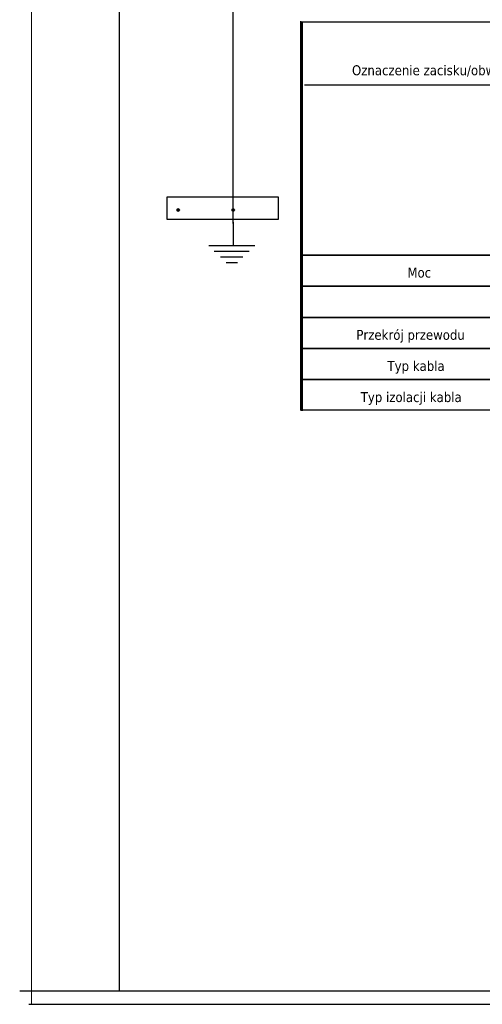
# Model space of a CAD drawing. Header units: millimetres. Extents: x 18084 to 47233, y 38174 to 56392.
# Tile 49 of 251: x 18180 to 18924, y 48612 to 50193. Entities that reach past the tile are written whole.
import ezdxf

# ---------------------------------------------------------------- set-up
doc = ezdxf.new("R2010")
doc.units = ezdxf.units.MM
doc.header["$LTSCALE"] = 100
for name, color, linetype in [('3', 7, 'Continuous'), ('4', 7, 'Continuous'), ('5', 7, 'Continuous')]:
    doc.layers.add(name, color=color, linetype=linetype)
doc.layers.add('_M_TABELKA RZUT CAŁOŚCI', color=7, linetype='Continuous', lineweight=20)
doc.styles.add('TAHOMA', font='tahoma.ttf')

msp = doc.modelspace()

# ---------------------------------------------------------------- hatches: boundary and pattern name
at = {"linetype": 'Continuous'}
h = msp.add_hatch(color=256, dxfattribs=at)
h.set_gradient(color1=(0, 0, 255), color2=(0, 0, 153), one_color=1, tint=0.3)
h.paths.add_polyline_path([(18437.3, 49887.5, 1), (18432.9, 49887.5, 1)])
h = msp.add_hatch(color=256, dxfattribs=at)
h.set_gradient(color1=(0, 0, 255), color2=(0, 0, 153), one_color=1, tint=0.3)
h.paths.add_polyline_path([(18525.6, 49887.5, 1), (18521.2, 49887.5, 1)])

# ---------------------------------------------------------------- linework, layer by layer
for p, q in [((18340.6, 48632.3), (18340.6, 51547.3)), ((18340.6, 48632.3), (18340.6, 51547.3)), ((18523.4, 49868.2), (18523.4, 49830.8))]:
    msp.add_line(p, q, dxfattribs=at)
for centre in [(18435.1, 49887.5), (18523.4, 49887.5)]:
    msp.add_circle(centre, 2.18, dxfattribs=at)
at = {"layer": '3', "color": 7}
for points in [[(18632.4, 49565.7), (18632.4, 50190.7)], [(18632.4, 50190.7), (18632.4, 50140.7)], [(18632.4, 50140.7), (18632.4, 50190.7)], [(18633.4, 50190), (18633.4, 49565)], [(18633.4, 50190), (18633.4, 50140)], [(18634.4, 49565), (18634.4, 50190)], [(18634.4, 49565), (18634.4, 50190)], [(18634.4, 50190), (18634.4, 49565)], [(18634.4, 50140), (18634.4, 50190)], [(18634.4, 50190), (19009.4, 50190)], [(18634.4, 50190), (18634.4, 50140)], [(18634.4, 50140), (18634.4, 50190)], [(18632.4, 50140.7), (18632.4, 50090.7)], [(18632.4, 50090.7), (18632.4, 50140.7)], [(18633.4, 50140), (18633.4, 50090)], [(18634.4, 50140), (18634.4, 50090)], [(18634.4, 50090), (18634.4, 50140)], [(18632.4, 49817.7), (18632.4, 50090.7)], [(18633.4, 50090), (18633.4, 49817)], [(18634.4, 49815), (18634.4, 50090)], [(18634.4, 50090), (18634.4, 49817)], [(18634.4, 49817), (18634.4, 50090)], [(18888.1, 50088.3), (18638.1, 50088.3)], [(18962.6, 50088.3), (18712.6, 50088.3)], [(19053.1, 50088.3), (18803.1, 50088.3)], [(19168.5, 50088.3), (18918.5, 50088.3)], [(18632.4, 49765.7), (18632.4, 49817.7)], [(18632.4, 49817.7), (18632.4, 49765.7)], [(18633.4, 49817), (18633.4, 49767)], [(18634.4, 49817), (18634.4, 49765)], [(18634.4, 49765), (18634.4, 49817)], [(18634.4, 49765), (18634.4, 49815)], [(18634.4, 49815), (19009.4, 49815)], [(19009.4, 49815), (18634.4, 49815)], [(18632.4, 49715.7), (18632.4, 49765.7)], [(18632.4, 49765.7), (18632.4, 49715.7)], [(18633.4, 49767), (18633.4, 49717)], [(18634.4, 49715), (18634.4, 49765)], [(18634.4, 49765), (19009.4, 49765)], [(19009.4, 49765), (18634.4, 49765)], [(18634.4, 49765), (18634.4, 49715)], [(18632.4, 49715.7), (18632.4, 49665.7)], [(18632.4, 49665.7), (18632.4, 49715.7)], [(18633.4, 49717), (18633.4, 49665)], [(18634.4, 49665), (18634.4, 49715)], [(18634.4, 49715), (19009.4, 49715)], [(19009.4, 49715), (18634.4, 49715)], [(18634.4, 49665), (18634.4, 49715)], [(18634.4, 49715), (18634.4, 49665)], [(18632.4, 49615.7), (18632.4, 49665.7)], [(18632.4, 49665.7), (18632.4, 49615.7)], [(18633.4, 49665), (18633.4, 49615)], [(18634.4, 49615), (18634.4, 49665)], [(18634.4, 49665), (19009.4, 49665)], [(19009.4, 49665), (18634.4, 49665)], [(18634.4, 49665), (18634.4, 49615)], [(18634.4, 49615), (18634.4, 49665)], [(18632.4, 49565.7), (18632.4, 49615.7)], [(18632.4, 49615.7), (18632.4, 49565.7)], [(18633.4, 49615), (18633.4, 49565)], [(18634.4, 49565), (18634.4, 49615)], [(18634.4, 49615), (19009.4, 49615)], [(19009.4, 49615), (18634.4, 49615)], [(18634.4, 49615), (18634.4, 49565)], [(18634.4, 49565), (18634.4, 49615)]]:
    msp.add_lwpolyline(points, dxfattribs=at)
at = {"layer": '3', "color": 252}
msp.add_lwpolyline([(18634.4, 50190), (19009.4, 50190), (19009.4, 49566), (18634.4, 49566)], close=True, dxfattribs=at)
at = {"layer": '4', "color": 7}
for points in [[(18558.2, 49829.9), (18484.2, 49829.9)], [(18549.2, 49820.9), (18493.2, 49820.9)], [(18539.2, 49811.9), (18503.2, 49811.9)], [(18530.2, 49802.9), (18512.2, 49802.9)]]:
    msp.add_lwpolyline(points, dxfattribs=at)
at = {"layer": '5'}
for p, q in [((18523.4, 49866.1), (18523.4, 50265.9)), ((20100, 48632.6), (18180.5, 48632.4)), ((20263.9, 48632.5), (18344.4, 48632.5)), ((20263.9, 48632.5), (18344.4, 48632.5)), ((18195.3, 48611.5), (22395.3, 48611.5))]:
    msp.add_line(p, q, dxfattribs=at)
msp.add_lwpolyline([(18417.3, 49908.6), (18595.6, 49908.6), (18595.6, 49872.1), (18417.3, 49872.1)], close=True, dxfattribs=at)
at = {"layer": '_M_TABELKA RZUT CAŁOŚCI', "color": 1, "linetype": 'Continuous'}
msp.add_line((18199.6, 48611.5), (18199.6, 51581.5), dxfattribs=at)
msp.add_line((18199.6, 48611.5), (18199.6, 51581.5), dxfattribs=at)

# ---------------------------------------------------------------- texts
at = {"layer": '3', "style": 'TAHOMA'}
for s, p in [('Oznaczenie zacisku/obwodu', (18714.4, 50104)), ('Moc', (18803.4, 49779)), ('Przekrój przewodu', (18721.4, 49679)), ('Typ kabla', (18771.4, 49629)), ('Typ izolacji kabla', (18728.4, 49579))]:
    msp.add_text(s, height=16, dxfattribs=at).set_placement(p)

doc.saveas('drawing.dxf')
